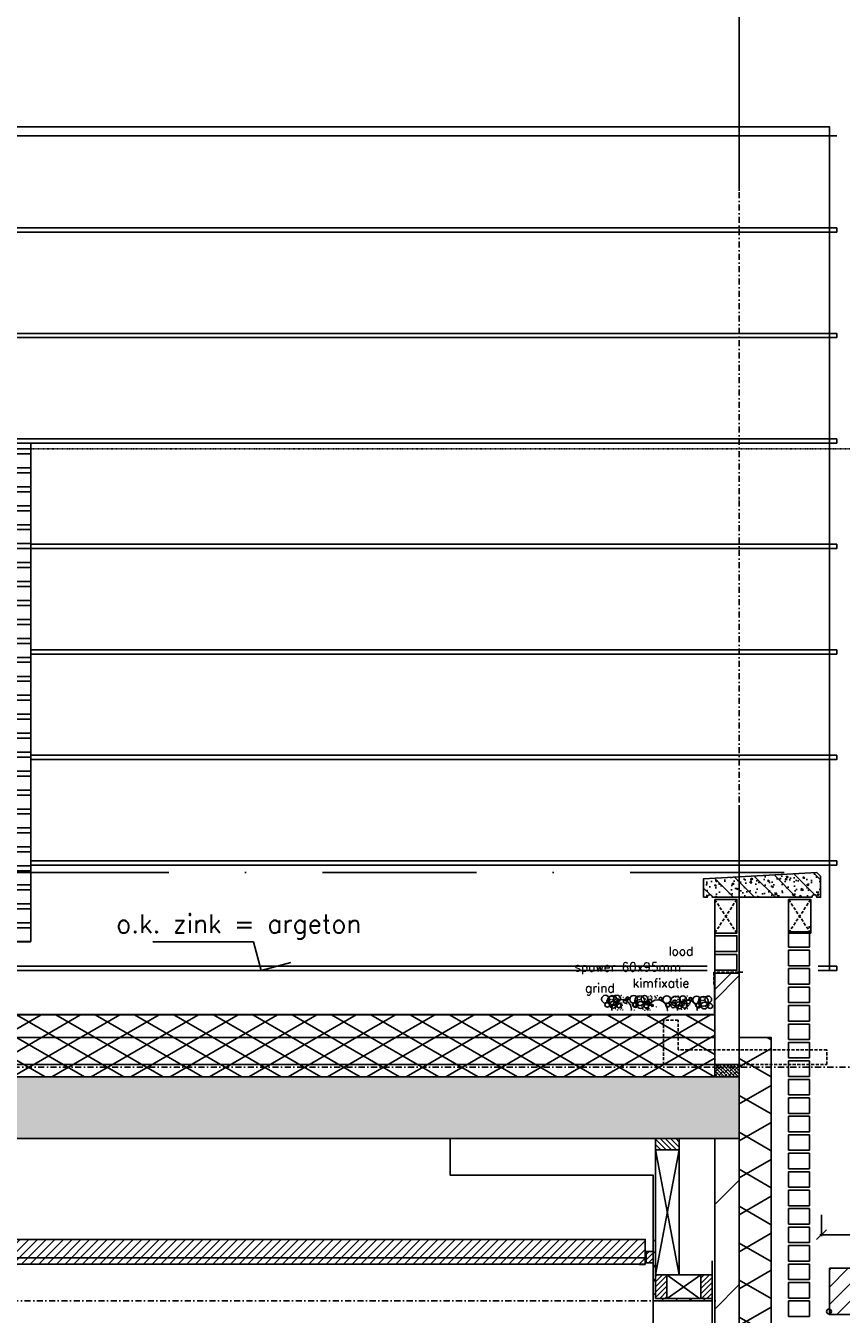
# Model space of a CAD drawing. Extents: x 149262 to 371235, y 141599 to 287858.
# Tile 29 of 60: x 166136 to 169449, y 150065 to 155299. Entities that reach past the tile are written whole.
import ezdxf

# ---------------------------------------------------------------- set-up
doc = ezdxf.new("R2010")
doc.units = 0
doc.header["$LTSCALE"] = 50
doc.header["$MEASUREMENT"] = 0
doc.header["$PDMODE"] = 3
doc.header["$PDSIZE"] = 0.1
for name, pattern in [('DASHDOT', [1, 0.5, -0.25, 0, -0.25]), ('DD1', [2.66667, 1.66667, -0.5, 0, -0.5]), ('HIDDEN', [0.375, 0.25, -0.125])]:
    doc.linetypes.add(name, pattern=pattern)
doc.layers.get('0').update_dxf_attribs({"linetype": 'CONTINUOUS'})
doc.layers.get('DEFPOINTS').update_dxf_attribs({"linetype": 'CONTINUOUS'})
for name, color, linetype in [('_DETAILNUMMERS', 4, 'CONTINUOUS'), ('A--01A1_ACEER', 1, 'CONTINUOUS'), ('A--A21--_F-23-', 9, 'CONTINUOUS'), ('A--A22--_F123-', 9, 'CONTINUOUS'), ('A--A23--_F--3-', 9, 'CONTINUOUS'), ('A--A25--_F--3-', 9, 'CONTINUOUS'), ('A--A26--_F--3-', 9, 'CONTINUOUS'), ('A--A42--_F-23-', 9, 'CONTINUOUS'), ('A--L13D3_VLOEREN', 3, 'CONTINUOUS'), ('A--L13DC4_VLOEREN', 4, 'HIDDEN'), ('A--L21--', 3, 'CONTINUOUS'), ('A--L21--_F--3-', 7, 'CONTINUOUS'), ('A--L21--_F-23-', 4, 'CONTINUOUS'), ('A--L21D3_BUITENWAND', 3, 'CONTINUOUS'), ('A--L21D4_BUITENWAND', 4, 'CONTINUOUS'), ('A--L21DC1_BUITENWAND', 1, 'HIDDEN'), ('A--L22--', 3, 'CONTINUOUS'), ('A--L22--_F--3-', 7, 'CONTINUOUS'), ('A--L22D2_BINNENWAND', 2, 'CONTINUOUS'), ('A--L25--', 7, 'CONTINUOUS'), ('A--L25--_F-23-', 7, 'CONTINUOUS'), ('A--L26--_F--3-', 7, 'CONTINUOUS'), ('A--L28D1_KONSTRUKTIES', 1, 'CONTINUOUS'), ('A--L31--', 2, 'CONTINUOUS'), ('A--L31D1_BUITENKOZIJN', 1, 'CONTINUOUS'), ('A--L35-D2-_PLAFONDS', 2, 'CONTINUOUS'), ('A--L35-D4-_PLAFONDS', 4, 'CONTINUOUS'), ('A--L35D1_PLAFONDS', 1, 'CONTINUOUS'), ('A--L42--', 7, 'CONTINUOUS'), ('A--L42--_F-23-', 7, 'CONTINUOUS'), ('A--M$1A-_F123-', 1, 'CONTINUOUS'), ('A--M01A1_MAATVOERING', 1, 'CONTINUOUS'), ('A--M01B1_HOOGTE_MAATV', 1, 'CONTINUOUS'), ('A--T$1A-_F123_20', 1, 'CONTINUOUS'), ('A--T01A-18_TEKST', 1, 'CONTINUOUS'), ('A--T01B2_HOOGTE_MAATV', 2, 'CONTINUOUS'), ('A--T01B3_HOOGTE_MAATV', 3, 'CONTINUOUS'), ('AL21-D3-_BUITENWAND', 3, 'CONTINUOUS'), ('STRAMIEN', 8, 'DD1'), ('X--LR---_CP', 7, 'CONTINUOUS')]:
    doc.layers.add(name, color=color, linetype=linetype)
doc.styles.add('HIEMSTRA', font='romans.shx')
doc.styles.add('HOOGTEXT', font='ROMANS.shx', dxfattribs={"height": 2.5})
doc.linetypes.add('BATTING', pattern='A,0.0001,-0.1,[134,ltypeshp.shx,S=0.1,R=0,X=-0.1,Y=0],-0.2,[134,ltypeshp.shx,S=0.1,R=180,X=0.1,Y=0],-0.1', length=0.4001)
doc.dimstyles.get("Standard").update_dxf_attribs({"dimscale": 50, "dimtxt": 2.5, "dimasz": 2, "dimexe": 0.3, "dimexo": 0.3, "dimgap": 2, "dimtad": 1, "dimdec": 0, "dimzin": 0, "dimdsep": 46, "dimtxsty": 'HIEMSTRA', "dimblk1": 'OBLIQUE', "dimblk2": 'OBLIQUE', "dimsah": 1, "dimcen": 0.09, "dimdle": 0.3, "dimclrd": 1, "dimclre": 1, "dimclrt": 2, "dimadec": 0, "dimazin": 0, "dimtfac": 1, "dimtdec": 4, "dimtix": 1, "dimtmove": 2, "dimatfit": 3, "dimldrblk": 'OBLIQUE', "dimfxl": 0, "dimtvp": 625, "dimtolj": 1, "dimtzin": 0, "dimarcsym": 0})
pattern_1 = [(45, (-168689.992, -150124.003), (-28.284271, 28.284271), [])]
pattern_2 = [(45, (0, 0), (-10.6066, 10.6066), [])]

# ---------------------------------------------------------------- blocks, each defined once
blk = doc.blocks.new('*U633')
at = {"layer": 'A--A42--_F-23-', "linetype": 'Continuous'}
h = blk.add_hatch(dxfattribs=at)
h.set_pattern_fill('ALFALINE', color=256, scale=40, style=0)
h.set_pattern_definition(pattern_1)
h.paths.add_polyline_path([(0, 0), (-5, -5), (-5, 240.7), (0, 240.7), (5, 240.7), (5, 5)])
at = {"layer": 'A--L42--_F-23-', "color": 2, "linetype": 'Continuous'}
for points in [[(-5, -5), (-5, -5), (-5, 240.7), (0, 240.7)], [(5, 5), (5, 5), (5, 240.7), (0, 240.7)]]:
    blk.add_lwpolyline(points, dxfattribs=at)
blk = doc.blocks.new('Q020283-')
at = {"layer": 'A--A25--_F--3-'}
h = blk.add_hatch(dxfattribs=at)
h.set_pattern_fill('ALFALINE', color=256, scale=15, style=0, pattern_type=2)
h.set_pattern_definition(pattern_2)
h.paths.add_polyline_path([(0, 0), (0, 96), (46, 96), (46, 0)])
at = {"layer": 'A--L25--_F-23-', "color": 2, "linetype": 'Continuous'}
blk.add_lwpolyline([(0, 0), (0, 96), (46, 96), (46, 0)], close=True, dxfattribs=at)
at = {"layer": 'X--LR---_CP'}
for p in [(0, 0), (0, 0), (46, 0)]:
    blk.add_point(p, dxfattribs=at)
blk = doc.blocks.new('*U632')
at = {"layer": 'A--A42--_F-23-', "linetype": 'Continuous'}
h = blk.add_hatch(dxfattribs=at)
h.set_pattern_fill('ALFALINE', color=256, scale=40, style=0)
h.set_pattern_definition(pattern_1)
h.paths.add_polyline_path([(0, 0), (-5, -5), (235, -5), (235, 0), (235, 5), (5, 5)])
at = {"layer": 'A--L42--_F-23-', "color": 2, "linetype": 'Continuous'}
for points in [[(-5, -5), (-5, -5), (235, -5), (235, 0)], [(5, 5), (5, 5), (235, 5), (235, 0)]]:
    blk.add_lwpolyline(points, dxfattribs=at)
blk = doc.blocks.new('*U631')
at = {"layer": 'A--A22--_F123-', "linetype": 'Continuous'}
h = blk.add_hatch(dxfattribs=at)
h.set_pattern_fill('ALFALINE', color=256, scale=300, style=0)
h.set_pattern_definition([(45, (-168985, -147529), (-212.13203, 212.13203), [])])
h.paths.add_polyline_path([(0, 0), (-50, 0), (-50, 3249.9), (0, 3249.9), (50, 3249.9), (50, 0)])
at = {"layer": 'A--L22--_F--3-', "color": 4, "linetype": 'Continuous'}
for points in [[(0, 0), (-50, 0), (-50, 3249.9), (0, 3249.9)], [(0, 0), (50, 0), (50, 3249.9), (0, 3249.9)]]:
    blk.add_lwpolyline(points, dxfattribs=at)
blk = doc.blocks.new('HOOGTEP')
at = {"layer": 'A--M01A1_MAATVOERING'}
for p, q in [((0, 0), (0.62, 2.33)), ((0.62, 2.33), (8.79, 2.33)), ((-2.41, 0.65), (0, 0))]:
    blk.add_line(p, q, dxfattribs=at)
at = {"layer": 'A--M01B1_HOOGTE_MAATV'}
blk.add_line((-1.38, 0), (0.91, 0), dxfattribs=at)
at = {"layer": 'A--T01B2_HOOGTE_MAATV', "style": 'HOOGTEXT', "flags": 4}
blk.add_attdef('TEKST', (1.84, -0.67), '', height=1.5, dxfattribs=at)
at = {"layer": 'A--T01B3_HOOGTE_MAATV', "style": 'HOOGTEXT', "flags": 4}
blk.add_attdef('HOOGTE', (1.67, 3.82), '', height=1.75, dxfattribs=at)
blk = doc.blocks.new('Q020259-')
at = {"layer": 'A--A25--_F--3-'}
h = blk.add_hatch(dxfattribs=at)
h.set_pattern_fill('ALFALINE', color=256, scale=15, style=0, pattern_type=2)
h.set_pattern_definition(pattern_2)
h.paths.add_polyline_path([(0, 0), (0, 46), (28, 46), (28, 0)])
at = {"layer": 'A--L25--_F-23-', "color": 2, "linetype": 'Continuous'}
blk.add_lwpolyline([(0, 0), (0, 46), (28, 46), (28, 0)], close=True, dxfattribs=at)
at = {"layer": 'X--LR---_CP'}
for p in [(0, 0), (0, 0), (28, 0)]:
    blk.add_point(p, dxfattribs=at)
blk = doc.blocks.new('*U559')
at = {"layer": 'A--A22--_F123-', "linetype": 'Continuous'}
h = blk.add_hatch(dxfattribs=at)
h.set_pattern_fill('ALFABKST', color=256, scale=212, style=0)
h.set_pattern_definition([(45, (-168985, -151344.24), (-212.00007, 212.00007), []), (45, (-168942.6, -151344.24), (-212.00007, 212.00007), [])])
h.paths.add_polyline_path([(0, 0), (50, 0), (50, -371.2), (0, -371.2), (-50, -371.2), (-50, 0)])
at = {"layer": 'A--L22--_F--3-', "color": 4, "linetype": 'Continuous'}
for points in [[(0, 0), (-50, 0), (-50, -371.2), (0, -371.2)], [(0, 0), (50, 0), (50, -371.2), (0, -371.2)]]:
    blk.add_lwpolyline(points, dxfattribs=at)
blk = doc.blocks.new('BETONAFDEKKER')
at = {"layer": 'A--A26--_F--3-'}
h = blk.add_hatch(dxfattribs=at)
h.set_pattern_fill('ALFABET', color=9, scale=10, style=0, pattern_type=2)
h.set_pattern_definition([(45, (-109882.7, -99503.284), (-42.426407, 42.426407), []), (50, (-109882.7, -99503.284), (71.726018, -6.275213), [7.5, -82.5]), (355, (-109882.7, -99503.284), (-13.875133, 75.219213), [6, -66]), (100.4514, (-109876.72, -99503.81), (57.850938, 68.943954), [6.37402, -70.11421]), (46.1842, (-109882.7, -99483.28), (106.724105, -16.5519), [11.25, -123.75]), (96.6356, (-109873.8, -99484.66), (93.46627, 97.41179), [9.56103, -105.1713]), (351.1842, (-109882.7, -99483.28), (93.466195, 97.41186), [9, -99]), (21, (-109872.7, -99488.284), (59.690705, -40.26189), [7.5, -82.5]), (326, (-109872.7, -99488.284), (24.331533, 72.515005), [6, -66]), (71.4514, (-109867.724, -99491.64), (84.022263, 32.25305), [6.37402, -70.11421]), (37.5, (-109882.698, -99503.284), (1.2159855, 33.2893854), [0, -65.2, 0, -67, 0, -66.25]), (7.5, (-109882.698, -99503.284), (26.306954, 39.441171), [0, -38.2, 0, -63.7, 0, -25.25]), (327.5, (-109904.998, -99503.284), (53.3822436, -2.255487), [0, -25, 0, -78, 0, -103.5]), (317.5, (-109915, -99503.284), (58.318617, 10.010498), [0, -32.5, 0, -51.8, 0, -73.5]), (317.5, (-109915, -99503.284), (58.318617, 10.010498), [0, -32.5, 0, -51.8, 0, -73.5])])
edge = h.paths.add_edge_path()
edge.add_line((430, 204.6), (430, 279.6))
edge.add_line((430, 279.6), (-30, 304.6))
edge.add_line((-30, 304.6), (-45, 289.6))
edge.add_line((-45, 289.6), (-45, 204.6))
edge.add_line((-45, 204.6), (-30, 204.6))
edge.add_arc((-20, 204.6), 10, 0, 180, ccw=False)
edge.add_line((-10, 204.6), (395, 204.6))
edge.add_arc((405, 204.6), 10, 0, 180, ccw=False)
edge.add_line((415, 204.6), (430, 204.6))
at = {"layer": 'A--L26--_F--3-', "color": 4, "linetype": 'Continuous'}
blk.add_lwpolyline([(430, 204.6), (430, 279.6), (-30, 304.6), (-45, 289.6), (-45, 204.6), (-30, 204.6, -1), (-10, 204.6), (395, 204.6, -1), (415, 204.6)], format="xyb", close=True, dxfattribs=at)
blk = doc.blocks.new('*U557')
at = {"layer": 'A--A21--_F-23-', "linetype": 'Continuous'}
h = blk.add_hatch(dxfattribs=at)
h.set_pattern_fill('ALFAISO', color=256, scale=130, angle=270, style=0)
h.set_pattern_definition([(330, (-65, 1e-14), (65, 112.5833), []), (30, (-65, 1e-14), (-65, 112.5833), [])])
h.paths.add_polyline_path([(0, 0), (65, 0), (65, -4405.9), (0, -4405.9), (-65, -4405.9), (-65, 0)])
at = {"layer": 'A--L21--_F--3-', "color": 3, "linetype": 'Continuous'}
for points in [[(0, 0), (-65, 0), (-65, -4405.9), (0, -4405.9)], [(0, 0), (65, 0), (65, -4405.9), (0, -4405.9)]]:
    blk.add_lwpolyline(points, dxfattribs=at)
blk = doc.blocks.new('_OBLIQUE')
at = {"color": 0, "linetype": 'ByBlock'}
blk.add_line((-0.5, -0.5), (0.5, 0.5), dxfattribs=at)
blk = doc.blocks.new('*D540')
at = {"layer": 'A--M$1A-_F123-', "color": 1, "linetype": 'Continuous', "lineweight": -2}
for p, q in [((169368.8, 150469), (169368.8, 150382.1)), ((170216.8, 150469), (170216.8, 150382.1)), ((169362.8, 150388.1), (170222.8, 150388.1))]:
    blk.add_line(p, q, dxfattribs=at)
at = {"layer": 'DEFPOINTS', "color": 0, "linetype": 'Continuous'}
for p in [(169368.8, 150475), (170216.8, 150475), (170216.8, 150388.1)]:
    blk.add_point(p, dxfattribs=at)
at = {"layer": 'A--M$1A-_F123-', "color": 1, "linetype": 'Continuous', "lineweight": -2, "xscale": 40, "yscale": 40, "zscale": 40, "rotation": 180}
blk.add_blockref('_OBLIQUE', (169368.8, 150388.1), dxfattribs=at)
at = {"layer": 'A--M$1A-_F123-', "color": 1, "linetype": 'Continuous', "lineweight": -2, "xscale": 40, "yscale": 40, "zscale": 40}
blk.add_blockref('_OBLIQUE', (170216.8, 150388.1), dxfattribs=at)
at = {"layer": 'A--M$1A-_F123-', "color": 2, "linetype": 'Continuous', "insert": (169792.8, 150453.1), "char_height": 50, "attachment_point": 5, "style": 'HIEMSTRA'}
blk.add_mtext('\\A1;848', dxfattribs=at)
blk = doc.blocks.new('A$C081B080E')
at = {"layer": 'A--01A1_ACEER', "ltscale": 10}
for p, q in [((83.1, 2118.9), (2108.1, 2118.9)), ((83.1, 2098.9), (2108.1, 2098.9)), ((83.1, 2041.9), (2108.1, 2041.9)), ((83.1, 2021.9), (2108.1, 2021.9)), ((83.1, 1964.9), (2108.1, 1964.9)), ((83.1, 1944.9), (2108.1, 1944.9)), ((83.1, 1887.9), (2108.1, 1887.9)), ((83.1, 1867.9), (2108.1, 1867.9)), ((83.1, 1810.9), (2108.1, 1810.9)), ((83.1, 1790.9), (2108.1, 1790.9)), ((83.1, 1733.9), (2108.1, 1733.9)), ((83.1, 1713.9), (2108.1, 1713.9)), ((83.1, 1656.9), (2108.1, 1656.9)), ((83.1, 1636.9), (2108.1, 1636.9)), ((83.1, 1579.9), (2108.1, 1579.9)), ((83.1, 1559.9), (2108.1, 1559.9)), ((83.1, 1502.9), (2108.1, 1502.9)), ((83.1, 1482.9), (2108.1, 1482.9)), ((83.1, 1425.9), (2108.1, 1425.9)), ((83.1, 1405.9), (2108.1, 1405.9)), ((83.1, 1348.9), (2108.1, 1348.9)), ((83.1, 1328.9), (2108.1, 1328.9)), ((83.1, 1271.9), (2108.1, 1271.9)), ((83.1, 1251.9), (2108.1, 1251.9)), ((83.1, 1194.9), (2108.1, 1194.9)), ((83.1, 1174.9), (2108.1, 1174.9)), ((83.1, 1117.9), (2108.1, 1117.9)), ((83.1, 1097.9), (2108.1, 1097.9)), ((83.1, 1040.9), (2108.1, 1040.9)), ((83.1, 1020.9), (2108.1, 1020.9)), ((83.1, 963.9), (2108.1, 963.9)), ((83.1, 943.9), (2108.1, 943.9)), ((83.1, 886.9), (2108.1, 886.9)), ((83.1, 866.9), (2108.1, 866.9)), ((83.1, 809.9), (2108.1, 809.9)), ((83.1, 789.9), (2108.1, 789.9)), ((83.1, 732.9), (2108.1, 732.9)), ((83.1, 712.9), (2108.1, 712.9)), ((83.1, 655.9), (2108.1, 655.9)), ((83.1, 635.9), (2108.1, 635.9)), ((83.1, 578.9), (2108.1, 578.9)), ((83.1, 558.9), (2108.1, 558.9)), ((83.1, 501.9), (2108.1, 501.9)), ((83.1, 481.9), (2108.1, 481.9)), ((83.1, 424.9), (2108.1, 424.9)), ((83.1, 404.9), (2108.1, 404.9)), ((83.1, 347.9), (2108.1, 347.9)), ((83.1, 327.9), (2108.1, 327.9)), ((83.1, 270.9), (2108.1, 270.9)), ((83.1, 250.9), (2108.1, 250.9)), ((83.1, 193.9), (2108.1, 193.9)), ((83.1, 173.9), (2108.1, 173.9)), ((83.1, 116.9), (2108.1, 116.9))]:
    blk.add_line(p, q, dxfattribs=at)
at = {"layer": 'A--01A1_ACEER', "color": 2, "ltscale": 10}
blk.add_lwpolyline([(83.1, 117.4), (2108.1, 117.4), (2108.1, 2142.4), (83.1, 2142.4)], close=True, dxfattribs=at)
at = {"layer": 'A--L21D3_BUITENWAND', "color": 3}
blk.add_lwpolyline([(0, 59.6), (0, 3427.8), (5353.1, 3427.8), (5353, 0)], dxfattribs=at)
at = {"layer": 'A--L31--'}
blk.add_lwpolyline([(0, 2159.7), (5383.1, 2159.7), (5383.1, 2142.4), (0, 2142.4), (0, 2159.7)], dxfattribs=at)

msp = doc.modelspace()

# ---------------------------------------------------------------- hatches: boundary and pattern name
at = {"layer": 'A--01A1_ACEER', "linetype": 'Continuous'}
h = msp.add_hatch(dxfattribs=at)
h.set_pattern_fill('ANSI31', color=256, scale=200, style=0)
h.set_pattern_definition([(45, (5918.732, 55123.11), (-17.6776695, 17.6776695), [])])
h.paths.add_polyline_path([(168652.7, 150269), (163763, 150269), (163763, 150369), (168652.7, 150369)])
at = {"layer": 'A--01A1_ACEER'}
h = msp.add_hatch(dxfattribs=at)
h.set_pattern_fill('ANSI31', color=256, scale=400, style=0)
h.set_pattern_definition([(45, (-24684.6, 51761.105), (-35.355339, 35.355339), [])])
h.paths.add_polyline_path([(169401, 150252), (169401, 150064), (176892.3, 150064), (176892.3, 150252)])
edge = h.paths.add_edge_path(flags=16)
edge.add_line((176892.3, 150252), (169401, 150252))
at = {"layer": 'A--A21--_F-23-'}
h = msp.add_hatch(dxfattribs=at)
h.set_pattern_fill('ALFAISO', color=256, scale=80, angle=270, style=0, pattern_type=2)
h.set_pattern_definition([(210, (300387.91, 55273.11), (-40, 69.282032), []), (150, (300387.91, 55273.11), (40, 69.282032), [])])
h.paths.add_polyline_path([(168935.1, 151029), (163885.9, 151029), (163885.9, 151280.8), (168935, 151280.8)])
h = msp.add_hatch(dxfattribs=at)
h.set_pattern_fill('ANSI38', color=256, scale=80, style=0)
h.set_pattern_definition([(135, (255884.494, 51773.106), (7.0710678, 7.0710678), []), (45, (255884.494, 51773.106), (21.2132034, 7.0710678), [25, -15])])
h.paths.add_polyline_path([(169035, 151029), (168935.2, 151029), (168935, 151079), (169035, 151079)])
at = {"layer": 'A--A23--_F--3-'}
h = msp.add_hatch(dxfattribs=at)
h.set_pattern_fill('ALFABET', color=256, scale=40, angle=1, style=0, pattern_type=2)
h.set_pattern_definition([(46, (98041.84, 170115.9), (-172.64155, 166.718), []), (51, (98041.84, 170115.9), (287.29845, -20.0899), [30, -330]), (356, (98041.84, 170115.9), (-60.7431, 299.8624), [24, -264]), (101.4514, (98065.78, 170114.23), (226.5556, 279.7724), [25.4961, -280.4568]), (47.1842, (98040.44, 170195.9), (427.9869, -58.7472), [45, -495]), (97.6356, (98076.1, 170191), (367.0079, 396.1126), [38.244, -420.6852]), (352.1842, (98040.44, 170195.9), (367.0076, 396.113), [36, -396]), (22, (98080.78, 170176.6), (241.5371, -156.85604), [30, -330]), (327, (98080.78, 170176.6), (92.2491, 291.7144), [24, -264]), (72.4514, (98100.9, 170163.52), (333.7863, 134.8581), [25.4961, -280.4568]), (38.5, (98041.84, 170115.9), (2.53928, 133.22215), [0, -260.8, 0, -268, 0, -265]), (8.5, (98041.84, 170115.9), (102.45841, 159.57714), [0, -152.8, 0, -254.8, 0, -101]), (328.5, (97952.65, 170114.34), (213.6539, -5.29398), [0, -100, 0, -312, 0, -414]), (318.5, (97912.65, 170113.64), (232.5401, 44.1071), [0, -130, 0, -207.2, 0, -294]), (318.5, (97912.65, 170113.64), (232.5401, 44.1071), [0, -130, 0, -207.2, 0, -294])])
h.paths.add_polyline_path([(169035, 150779), (158831.3, 150779), (158831.3, 150939), (158931.3, 150939), (158931.3, 151029), (169035, 151029)])

# ---------------------------------------------------------------- linework, layer by layer
for p, q in [((168935, 151089, 0), (168935, 151734.9, 0)), ((169035, 151089, 0), (169035, 151450.2, 0))]:
    msp.add_line(p, q)
for centre, radius in [((168491.1, 151345, 0), 15.8), ((168498.9, 151322.5, 0), 9.89), ((168502.4, 151337.3, 0), 5.32), ((168518.9, 151339.4, 0), 19.8), ((168507.5, 151318, 0), 0.331), ((168522.6, 151322.1, 0), 13.8), ((168510.1, 151355.3, 0), 0.331), ((168510.3, 151355.4, 0), 0.331), ((168510.4, 151355.4, 0), 0.331), ((168513.6, 151343.6, 0), 0.331), ((168513.8, 151323.8, 0), 0.331), ((168514.4, 151335, 0), 0.331), ((168518.3, 151355.3, 0), 0.331), ((168518.5, 151355.3, 0), 0.331), ((168518.9, 151343.6, 0), 0.331), ((168522, 151357.3, 0), 0.331), ((168522.6, 151340.9, 0), 0.331), ((168523.2, 151336.2, 0), 0.331), ((168523.8, 151335.2, 0), 0.331), ((168538.3, 151347.1, 0), 13.8), ((168526.7, 151321.2, 0), 0.331), ((168527.1, 151317.9, 0), 0.331), ((168527.3, 151346.1, 0), 0.331), ((168529.3, 151360.1, 0), 0.331), ((168529.6, 151359.6, 0), 0.331), ((168531.5, 151320.5, 0), 0.331), ((168535.3, 151321, 0), 3.96), ((168532, 151345, 0), 0.331), ((168532.3, 151345.2, 0), 0.331), ((168532.6, 151355, 0), 0.331), ((168532.9, 151355.1, 0), 0.331), ((168533.6, 151353.5, 0), 0.331), ((168535.3, 151316.8, 0), 0.331), ((168535.8, 151321.5, 0), 0.331), ((168546, 151320.1, 0), 9.89), ((168537.3, 151325, 0), 0.331), ((168538.1, 151344.7, 0), 0.331), ((168540.2, 151333.7, 0), 0.331), ((168540.2, 151333.7, 0), 0.331), ((168540.9, 151321.6, 0), 0.331), ((168543.3, 151346.4, 0), 0.331), ((168543.6, 151346.2, 0), 0.331), ((168545.5, 151323.9, 0), 0.331), ((168545.8, 151358.4, 0), 0.331), ((168545.9, 151328.6, 0), 0.331), ((168546.1, 151357.9, 0), 0.331), ((168546.3, 151330.4, 0), 0.331), ((168548.4, 151351.4, 0), 0.331), ((168551, 151328.7, 0), 0.331), ((168551.5, 151315.1, 0), 0.331), ((168553, 151322.1, 0), 0.331), ((168553.1, 151351.4, 0), 0.331), ((168553.9, 151348.8, 0), 0.331), ((168553.9, 151348.8, 0), 0.331), ((168553.9, 151316, 0), 0.331), ((168555.5, 151360.2, 0), 0.331), ((168558.1, 151328.9, 0), 0.331), ((168558.3, 151328.9, 0), 0.331), ((168561.2, 151320.9, 0), 0.331), ((168564.1, 151351.6, 0), 0.331), ((168572.3, 151336.5, 0), 7.92), ((168580.8, 151347.9, 0), 5.94), ((168578.4, 151325.7, 0), 0.331), ((168582.3, 151348.4, 0), 0.331), ((168605.7, 151344, 0), 15.8), ((168609.3, 151322.6, 0), 7.91), ((168613.5, 151321.4, 0), 9.89), ((168604.8, 151326.6, 0), 0.331), ((168630.1, 151338.4, 0), 19.8), ((168617, 151336.2, 0), 5.32), ((168614.4, 151333.6, 0), 0.331), ((168614.4, 151333.6, 0), 0.331), ((168614.4, 151333.6, 0), 0.331), ((168614.4, 151333.6, 0), 0.331), ((168616.6, 151326, 0), 0.331), ((168616.6, 151326, 0), 0.331), ((168616.6, 151326, 0), 0.331), ((168616.6, 151326, 0), 0.331), ((168617, 151336.2, 0), 0.331), ((168617, 151336.2, 0), 0.331), ((168633.7, 151321.2, 0), 13.8), ((168622.1, 151316.9, 0), 0.331), ((168624.7, 151354.3, 0), 0.331), ((168624.8, 151354.3, 0), 0.331), ((168625, 151354.4, 0), 0.331), ((168628.2, 151342.5, 0), 0.331), ((168629.5, 151354.4, 0), 0.331), ((168629.6, 151354.4, 0), 0.331), ((168630.1, 151342.6, 0), 0.331), ((168649.5, 151346.2, 0), 13.8), ((168638.2, 151317, 0), 0.331), ((168644.7, 151352.6, 0), 0.331), ((168646.5, 151315.8, 0), 0.331), ((168646.9, 151320.5, 0), 0.331), ((168657.1, 151319.2, 0), 9.89), ((168648.4, 151324.1, 0), 0.331), ((168649.2, 151343.8, 0), 0.331), ((168651.3, 151332.8, 0), 0.331), ((168651.3, 151332.8, 0), 0.331), ((168652, 151320.6, 0), 0.331), ((168654.4, 151345.5, 0), 0.331), ((168654.7, 151345.2, 0), 0.331), ((168656.6, 151322.9, 0), 0.331), ((168657.1, 151327.6, 0), 0.331), ((168657.5, 151329.4, 0), 0.331), ((168660, 151322.5, 0), 0.331), ((168660.6, 151333.7, 0), 0.331), ((168662.2, 151327.7, 0), 0.331), ((168671.8, 151335.7, 0), 7.92), ((168664.1, 151321.2, 0), 0.331), ((168665, 151347.9, 0), 0.331), ((168665, 151347.9, 0), 0.331), ((168665, 151315.1, 0), 0.331), ((168668.3, 151356, 0), 0.331), ((168668.9, 151339.5, 0), 0.331), ((168669.3, 151328, 0), 0.331), ((168669.4, 151334.8, 0), 0.331), ((168669.4, 151328, 0), 0.331), ((168670, 151333.9, 0), 0.331), ((168672.4, 151320, 0), 0.331), ((168673, 151319.8, 0), 0.331), ((168673.6, 151344.8, 0), 0.331), ((168675.6, 151358.8, 0), 0.331), ((168675.9, 151358.3, 0), 0.331), ((168677.8, 151319.2, 0), 0.331), ((168677.9, 151324.8, 0), 0.331), ((168681.6, 151319.7, 0), 3.96), ((168678.2, 151343.6, 0), 0.331), ((168678.6, 151343.8, 0), 0.331), ((168678.8, 151353.6, 0), 0.331), ((168679.1, 151353.8, 0), 0.331), ((168681.8, 151347.6, 0), 0.331), ((168692.1, 151357.1, 0), 0.331), ((168692.3, 151356.6, 0), 0.331), ((168694.7, 151350.1, 0), 0.331), ((168699.4, 151350.1, 0), 0.331), ((168701.7, 151358.9, 0), 0.331), ((168715.4, 151346.6, 0), 5.94), ((168710.4, 151350.2, 0), 0.331), ((168740.3, 151342.7, 0), 15.8), ((168743.9, 151321.3, 0), 7.91), ((168739.4, 151325.4, 0), 0.331), ((168749, 151332.4, 0), 0.331), ((168749, 151332.4, 0), 0.331), ((168749, 151332.4, 0), 0.331), ((168749, 151332.4, 0), 0.331), ((168751.2, 151324.7, 0), 0.331), ((168751.2, 151324.7, 0), 0.331), ((168751.2, 151324.7, 0), 0.331), ((168751.2, 151324.7, 0), 0.331), ((168751.6, 151335, 0), 0.331), ((168751.6, 151335, 0), 0.331), ((168766.4, 151320.2, 0), 9.89), ((168776.4, 151337.1, 0), 19.8), ((168769.9, 151335, 0), 5.32), ((168767.5, 151353, 0), 0.331), ((168767.7, 151353.1, 0), 0.331), ((168767.9, 151353.1, 0), 0.331), ((168771.1, 151341.3, 0), 0.331), ((168775, 151315.7, 0), 0.331), ((168775.8, 151353, 0), 0.331), ((168775.9, 151353.1, 0), 0.331), ((168776.3, 151341.3, 0), 0.331), ((168790.1, 151319.8, 0), 13.8), ((168779.4, 151355, 0), 0.331), ((168780, 151338.6, 0), 0.331), ((168781.3, 151321.6, 0), 0.331), ((168781.9, 151332.7, 0), 0.331), ((168784.7, 151343.9, 0), 0.331), ((168786.8, 151357.9, 0), 0.331), ((168787, 151357.4, 0), 0.331), ((168789.4, 151342.7, 0), 0.331), ((168789.7, 151342.9, 0), 0.331), ((168790, 151352.7, 0), 0.331), ((168790.3, 151352.9, 0), 0.331), ((168790.7, 151333.9, 0), 0.331), ((168791, 151351.3, 0), 0.331), ((168791.3, 151333, 0), 0.331), ((168805.8, 151344.8, 0), 13.8), ((168794.2, 151318.9, 0), 0.331), ((168794.6, 151315.7, 0), 0.331), ((168799, 151318.2, 0), 0.331), ((168802.8, 151318.7, 0), 3.96), ((168802.8, 151314.5, 0), 0.331), ((168803.3, 151319.2, 0), 0.331), ((168813.5, 151317.9, 0), 9.89), ((168804.8, 151322.8, 0), 0.331), ((168805.6, 151342.4, 0), 0.331), ((168807.7, 151331.4, 0), 0.331), ((168807.7, 151331.4, 0), 0.331), ((168808.4, 151319.3, 0), 0.331), ((168810.8, 151344.1, 0), 0.331), ((168811.1, 151343.9, 0), 0.331), ((168813, 151321.6, 0), 0.331), ((168813.3, 151356.1, 0), 0.331), ((168813.4, 151326.3, 0), 0.331), ((168813.6, 151355.6, 0), 0.331), ((168813.8, 151328.1, 0), 0.331), ((168815.9, 151349.2, 0), 0.331), ((168816.4, 151350.3, 0), 0.331), ((168818.6, 151326.4, 0), 0.331), ((168828.1, 151334.3, 0), 7.92), ((168820.5, 151319.8, 0), 0.331), ((168820.6, 151349.2, 0), 0.331), ((168821.4, 151346.6, 0), 0.331), ((168821.4, 151346.6, 0), 0.331), ((168823, 151358, 0), 0.331), ((168825.6, 151326.7, 0), 0.331), ((168825.8, 151326.6, 0), 0.331), ((168828.7, 151318.7, 0), 0.331), ((168836.6, 151345.7, 0), 5.94), ((168831.6, 151349.3, 0), 0.331), ((168834.3, 151323.5, 0), 0.331), ((168838.1, 151346.2, 0), 0.331), ((168861.5, 151341.8, 0), 15.8), ((168865.1, 151320.4, 0), 7.91), ((168869.3, 151319.3, 0), 9.89), ((168860.7, 151324.4, 0), 0.331), ((168872.8, 151334.1, 0), 5.32), ((168889.3, 151336.1, 0), 19.8), ((168870.2, 151331.5, 0), 0.331), ((168870.2, 151331.5, 0), 0.331), ((168870.2, 151331.5, 0), 0.331), ((168870.2, 151331.5, 0), 0.331), ((168872.4, 151323.8, 0), 0.331), ((168872.4, 151323.8, 0), 0.331), ((168872.4, 151323.8, 0), 0.331), ((168872.4, 151323.8, 0), 0.331), ((168872.7, 151349.9, 0), 0.331), ((168872.8, 151334.1, 0), 0.331), ((168872.8, 151334.1, 0), 0.331), ((168877.9, 151314.8, 0), 0.331), ((168893, 151318.9, 0), 13.8), ((168880.5, 151352.1, 0), 0.331), ((168880.7, 151352.1, 0), 0.331), ((168880.8, 151352.2, 0), 0.331), ((168884, 151340.4, 0), 0.331), ((168888.7, 151352.1, 0), 0.331), ((168888.9, 151352.1, 0), 0.331), ((168889.3, 151340.4, 0), 0.331), ((168908.7, 151343.9, 0), 13.8), ((168897.5, 151314.7, 0), 0.331), ((168904, 151350.3, 0), 0.331), ((168906.2, 151318.2, 0), 0.331), ((168916.4, 151316.9, 0), 9.89), ((168907.7, 151321.8, 0), 0.331), ((168908.5, 151341.5, 0), 0.331), ((168910.6, 151330.5, 0), 0.331), ((168910.6, 151330.5, 0), 0.331), ((168911.3, 151318.4, 0), 0.331), ((168516.7, 151306.8, 0), 0.331), ((168516.7, 151306.8, 0), 0.331), ((168516.7, 151306.8, 0), 0.331), ((168516.7, 151306.8, 0), 0.331), ((168532.4, 151306, 0), 0.331), ((168540.1, 151300.7, 0), 0.331), ((168545.9, 151306, 0), 0.331), ((168553.6, 151303.1, 0), 0.331), ((168556.9, 151309, 0), 0.331), ((168557.1, 151308.9, 0), 0.331), ((168561.8, 151301.3, 0), 0.331), ((168608.1, 151300.1, 0), 0.331), ((168643.6, 151305.1, 0), 0.331), ((168651.2, 151299.8, 0), 0.331), ((168657.1, 151305.1, 0), 0.331), ((168663, 151305.5, 0), 0.331), ((168663, 151305.5, 0), 0.331), ((168663, 151305.5, 0), 0.331), ((168663, 151305.5, 0), 0.331), ((168664.7, 151302.1, 0), 0.331), ((168668, 151308.1, 0), 0.331), ((168668.2, 151308, 0), 0.331), ((168672.9, 151300.4, 0), 0.331), ((168697.8, 151313.8, 0), 0.331), ((168742.7, 151298.9, 0), 0.331), ((168784.2, 151304.5, 0), 0.331), ((168784.2, 151304.5, 0), 0.331), ((168784.2, 151304.5, 0), 0.331), ((168784.2, 151304.5, 0), 0.331), ((168799.9, 151303.7, 0), 0.331), ((168813.4, 151303.7, 0), 0.331), ((168819, 151312.8, 0), 0.331), ((168821.4, 151313.8, 0), 0.331), ((168824.4, 151306.8, 0), 0.331), ((168824.6, 151306.7, 0), 0.331), ((168905.7, 151313.5, 0), 0.331)]:
    msp.add_circle(centre, radius)
for centre, start, end in [((168556.5, 151303.2, 0), 352.9574, 187.0426), ((168702.8, 151301.9, 0), 354.8736, 185.1264), ((168824, 151300.9, 0), 356.2296, 183.7704)]:
    msp.add_arc(centre, 40, start, end)
at = {"layer": 'A--01A1_ACEER'}
for p in [(169035, 151189, 0), (169165, 150156)]:
    msp.add_line(p, (169165, 151189), dxfattribs=at)
at = {"layer": 'A--L13D3_VLOEREN'}
msp.add_line((168935.2, 151029, 0), (168935.2, 151314, 0), dxfattribs=at)
msp.add_lwpolyline([(169035, 151029), (168935.2, 151029), (168935, 151079), (169035, 151079)], close=True, dxfattribs=at)
at = {"layer": 'A--L13DC4_VLOEREN', "const_width": 1}
msp.add_lwpolyline([(168930, 151443.7), (168930, 151285.8), (163890.9, 151285.8), (163890.9, 151846.7)], dxfattribs=at)
at = {"layer": 'A--L13DC4_VLOEREN', "elevation": 0}
msp.add_lwpolyline([(169049.8, 151454), (168931.6, 151454), (168931.6, 151402.6)], dxfattribs=at)
at = {"layer": 'A--L21--'}
for p, q in [((168935.1, 151189, 0), (163885.9, 151189)), ((168935.1, 151079, 0), (163885.9, 151079))]:
    msp.add_line(p, q, dxfattribs=at)
for points in [[(169235, 151556), (169320, 151556), (169320, 151619), (169235, 151619)], [(169235, 151556), (169320, 151556), (169320, 151619), (169235, 151619)], [(169235, 151481), (169320, 151481), (169320, 151544), (169235, 151544)], [(169235, 151481), (169320, 151481), (169320, 151544), (169235, 151544)], [(169235, 151406), (169320, 151406), (169320, 151469), (169235, 151469)], [(169235, 151406), (169320, 151406), (169320, 151469), (169235, 151469)], [(169235, 151331), (169320, 151331), (169320, 151394), (169235, 151394)], [(169235, 151331), (169320, 151331), (169320, 151394), (169235, 151394)], [(169235, 151256), (169320, 151256), (169320, 151319), (169235, 151319)], [(168935.1, 151029), (163885.9, 151029), (163885.9, 151280.8), (168935, 151280.8)], [(169235, 151181), (169320, 151181), (169320, 151244), (169235, 151244)], [(169235, 151181), (169320, 151181), (169320, 151244), (169235, 151244)], [(169235, 151106), (169320, 151106), (169320, 151169), (169235, 151169)], [(169235, 151106), (169320, 151106), (169320, 151169), (169235, 151169)], [(169235, 151031), (169320, 151031), (169320, 151094), (169235, 151094)], [(169235, 151031), (169320, 151031), (169320, 151094), (169235, 151094)], [(169235, 150956), (169320, 150956), (169320, 151019), (169235, 151019)], [(169235, 150881), (169320, 150881), (169320, 150944), (169235, 150944)], [(169235, 150806), (169320, 150806), (169320, 150869), (169235, 150869)], [(169235, 150731), (169320, 150731), (169320, 150794), (169235, 150794)], [(169235, 150656), (169320, 150656), (169320, 150719), (169235, 150719)], [(169235, 150581), (169320, 150581), (169320, 150644), (169235, 150644)], [(169235, 150506), (169320, 150506), (169320, 150569), (169235, 150569)], [(169235, 150431), (169320, 150431), (169320, 150494), (169235, 150494)], [(169235, 150356), (169320, 150356), (169320, 150419), (169235, 150419)], [(169235, 150356), (169320, 150356), (169320, 150419), (169235, 150419)], [(169235, 150281), (169320, 150281), (169320, 150344), (169235, 150344)], [(169235, 150269), (169320, 150269), (169320, 150206), (169235, 150206)], [(169235, 150194), (169320, 150194), (169320, 150131), (169235, 150131)], [(169235, 150056), (169320, 150056), (169320, 150119), (169235, 150119)]]:
    msp.add_lwpolyline(points, close=True, dxfattribs=at)
at = {"layer": 'A--L21--_F-23-', "linetype": 'Continuous'}
msp.add_line((163683.6, 151029), (169035, 151029, 0), dxfattribs=at)
msp.add_lwpolyline([(169035, 150779), (158831.3, 150779), (158831.3, 150939), (158931.3, 150939), (158931.3, 151029), (169035, 151029)], close=True, dxfattribs=at)
at = {"layer": 'A--L21D3_BUITENWAND', "color": 3}
msp.add_lwpolyline([(164048, 151521), (164048, 154889.1), (169401, 154889.1), (169401, 151461.4)], dxfattribs=at)
at = {"layer": 'A--L21D4_BUITENWAND', "elevation": 0}
for points in [[(168935, 151750.1), (169025, 151750.1), (169025, 151613.2), (168935, 151613.2)], [(169235, 151750.1), (169325, 151750.1), (169325, 151613.2), (169235, 151613.2)], [(168935, 151526.3), (169025, 151526.3), (169025, 151462.2), (168935, 151462.2)]]:
    msp.add_lwpolyline(points, close=True, dxfattribs=at)
at = {"layer": 'A--L21D4_BUITENWAND'}
msp.add_lwpolyline([(168935, 151602.4), (169025, 151602.4), (169025, 151538.3), (168935, 151538.3)], close=True, dxfattribs=at)
at = {"layer": 'A--L21DC1_BUITENWAND', "elevation": 0}
for points in [[(169025, 151613.2), (168935, 151750.1), (169025, 151750.1), (168935, 151613.2)], [(169325, 151613.2), (169235, 151750.1), (169325, 151750.1), (169235, 151613.2)]]:
    msp.add_lwpolyline(points, close=True, dxfattribs=at)
at = {"layer": 'A--L21DC1_BUITENWAND'}
msp.add_lwpolyline([(169390.4, 151079), (169390.4, 151139), (168786.8, 151139), (168786.8, 151259), (168726.8, 151259), (168726.8, 151079)], close=True, dxfattribs=at)
at = {"layer": 'A--L22D2_BINNENWAND'}
msp.add_line((168925, 147594), (168925, 150282.2), dxfattribs=at)
at = {"layer": 'A--L28D1_KONSTRUKTIES'}
msp.add_lwpolyline([(167860, 150778.9), (167860, 150630.5), (168685, 150630.5), (168685, 147569)], dxfattribs=at)
at = {"layer": 'A--L31--'}
for p, q in [((164073, 154851.8), (169431, 154851.8)), ((169431, 151907.2), (166156.1, 151907.2)), ((169431, 151907.2), (169431, 151889.8)), ((166156.1, 151889.8), (169381.5, 151889.8)), ((169431, 151889.8), (169381.5, 151889.8)), ((168904.3, 151478.7), (164048, 151478.7)), ((169431, 151478.7), (169355, 151478.7, 0)), ((169431, 151461.4), (169431, 151478.7)), ((164048, 151461.4), (168904.3, 151461.4)), ((169355, 151461.4, 0), (169431, 151461.4))]:
    msp.add_line(p, q, dxfattribs=at)
for points in [[(164048, 154478), (169431, 154478), (169431, 154460.7), (164048, 154460.7), (164048, 154478)], [(164048, 154032.2), (169431, 154032.2), (169431, 154049.5), (164048, 154049.5), (164048, 154032.2)], [(164048, 153621.1), (169431, 153621.1), (169431, 153603.7), (164048, 153603.7), (164048, 153621.1)], [(166156.1, 153175.3), (169431, 153175.2), (169431, 153192.6), (166156.1, 153192.6)], [(166156.1, 152746.8), (169431, 152746.8), (169431, 152764.1), (166156.1, 152764.1)], [(166156.1, 152318.3), (169431, 152318.3), (169431, 152335.7), (166156.1, 152335.7)]]:
    msp.add_lwpolyline(points, dxfattribs=at)
msp.add_circle((169399.6, 150076.2), 10, dxfattribs=at)
at = {"layer": 'A--L31D1_BUITENKOZIJN'}
for p, q in [((168695, 150733), (168791, 150225, 0)), ((168791, 150733), (168695, 150225, 0)), ((168695, 150225, 0), (168695, 150733)), ((168791, 150733), (168791, 150225, 0)), ((168741, 150225, 0), (168873.3, 150129, 0)), ((168741, 150225, 0), (168879, 150225, 0)), ((168742.1, 150129, 0), (168879, 150225, 0))]:
    msp.add_line(p, q, dxfattribs=at)
at = {"layer": 'A--L35-D2-_PLAFONDS'}
for points in [[(168652.7, 150294), (163795.2, 150294)], [(163795.2, 150269), (168652.7, 150269)]]:
    msp.add_lwpolyline(points, dxfattribs=at)
at = {"layer": 'A--L35-D4-_PLAFONDS'}
for p, q in [((168652.7, 150267), (168652.7, 150317)), ((168627.7, 150267), (168652.7, 150267))]:
    msp.add_line(p, q, dxfattribs=at)
at = {"layer": 'A--L35D1_PLAFONDS', "linetype": 'Continuous'}
msp.add_lwpolyline([(168652.7, 150269), (163763, 150269), (163763, 150369), (168652.7, 150369)], close=True, dxfattribs=at)
at = {"layer": 'A--T$1A-_F123_20', "const_width": 4.75}
for points in [[(169317.4, 151637.2, 1), (169322.6, 151637.2, 1)], [(169006.7, 151069, 1), (169012, 151069, 1)]]:
    msp.add_lwpolyline(points, format="xyb", close=True, dxfattribs=at)
at = {"layer": 'AL21-D3-_BUITENWAND', "color": 5}
msp.add_lwpolyline([(169401, 150252), (169401, 150064), (176892.3, 150064), (176892.3, 150252)], close=True, dxfattribs=at)
at = {"layer": 'STRAMIEN', "linetype": 'DASHDOT', "ltscale": 100}
msp.add_line((169035, 162128.1), (169035, 142567.4), dxfattribs=at)
at = {"layer": 'STRAMIEN', "linetype": 'DASHDOT'}
for p, q in [((169035, 162088.1), (169035, 142527.4)), ((171571.4, 151069), (149997.4, 151069)), ((160268.5, 150119), (168939.4, 150119, 0))]:
    msp.add_line(p, q, dxfattribs=at)
at = {"layer": 'STRAMIEN', "color": 8, "linetype": 'DASHDOT', "ltscale": 0.1}
msp.add_line((171839.7, 153581), (161205.6, 153581), dxfattribs=at)
at = {"layer": 'STRAMIEN', "linetype": 'DASHDOT', "ltscale": 25}
msp.add_line((172967, 151859), (150278.7, 151859), dxfattribs=at)
at = {"layer": 'STRAMIEN', "color": 5, "linetype": 'Continuous', "ltscale": 100}
msp.add_line((176892.3, 150252), (169401, 150252), dxfattribs=at)

# ---------------------------------------------------------------- block references
at = {"xscale": -1}
msp.add_blockref('BETONAFDEKKER', (169320, 151554.4, 0), dxfattribs=at)
ref = msp.add_blockref('HOOGTEP', (167091.5, 151461.4), dxfattribs=dict(xscale=-50, yscale=50, zscale=50))
ref.add_attrib('TEKST', 'o.k. zink = argeton', (166503.1, 151614), dxfattribs={"layer": 'A--T01B2_HOOGTE_MAATV', "height": 75, "style": 'HOOGTEXT', "flags": 4})
at = {"layer": '_DETAILNUMMERS'}
msp.add_blockref('A$C081B080E', (164048, 151461.4), dxfattribs=at)
at = {"layer": 'A--L21--', "linetype": 'BATTING'}
msp.add_blockref('*U557', (169100, 151189), dxfattribs=at)
at = {"layer": 'A--L22--'}
for name, p in [('*U559', (168985, 151450.2, 0)), ('*U631', (168985, 147529))]:
    msp.add_blockref(name, p, dxfattribs=at)
at = {"layer": 'A--L25--', "rotation": 270}
msp.add_blockref('Q020283-', (168695, 150779), dxfattribs=at)
at = {"layer": 'A--L25--'}
for name, p in [('Q020259-', (168657, 150274)), ('Q020283-', (168695, 150129, 0)), ('Q020283-', (168879, 150129, 0))]:
    msp.add_blockref(name, p, dxfattribs=at)
at = {"layer": 'A--L42--'}
for name in ['*U633', '*U632']:
    msp.add_blockref(name, (168690, 150124, 0), dxfattribs=at)

# ---------------------------------------------------------------- texts
at = {"layer": 'A--M$1A-_F123-', "style": 'HIEMSTRA'}
msp.add_text('spuwer 60x95mm', height=36, dxfattribs=at).set_placement((168365.2, 151457.9, 0))
at = {"layer": 'A--T01A-18_TEKST', "style": 'HIEMSTRA'}
for s, p in [('lood', (168747.6, 151522, 0)), ('kimfixatie', (168601.9, 151392.1, 0)), ('grind', (168407.9, 151372.4, 0))]:
    msp.add_text(s, height=36, dxfattribs=at).set_placement(p)

# ---------------------------------------------------------------- dimensions: what is measured, and where the dimension line sits
at = {"layer": 'A--M$1A-_F123-', "linetype": 'Continuous'}
dim = msp.add_linear_dim(base=(170216.8, 150388.1), p1=(169368.8, 150475), p2=(170216.8, 150475), dimstyle='Standard', override={"dimscale": 20}, dxfattribs=at)
dim.commit()
dim.dimension.update_dxf_attribs({"geometry": '*D540', "text_midpoint": (169792.8, 150453.1)})

doc.saveas('drawing.dxf')
